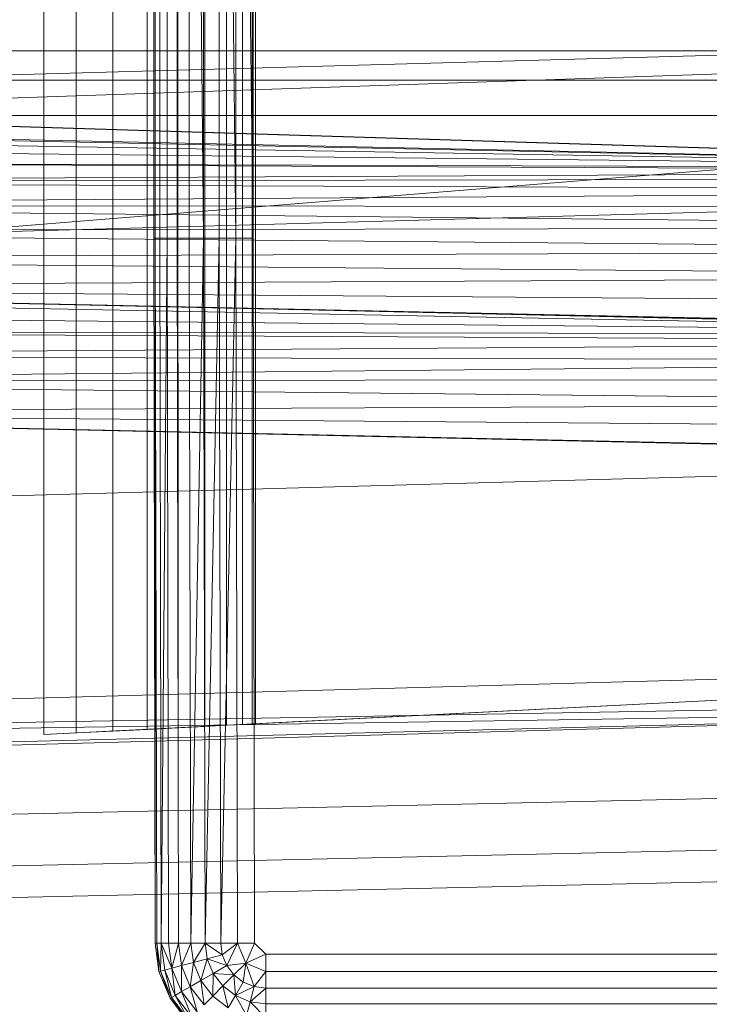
# Model space of a CAD drawing. Header units: metres. Extents: x 391.1 to 427.5, y 12.8 to 28.4.
# Tile 117 of 149: x 406.9941 to 407.0855, y 26.2593 to 26.3898. Entities that reach past the tile are written whole.
import ezdxf

# ---------------------------------------------------------------- set-up
doc = ezdxf.new("R2010")
doc.units = ezdxf.units.M
doc.layers.add('A-DETL-____-MBND', color=7, linetype='Continuous', lineweight=18)

# ---------------------------------------------------------------- blocks, each defined once
blk = doc.blocks.new('Family - Inodor PA-152140-03_TEL_P0A')
at = {"layer": 'A-DETL-____-MBND', "color": 253, "true_color": 0xaaaaaa}
for p, q in [((0.56258, 0.01465), (0.56258, 0.38826)), ((0.56258, 0.01465), (0.56258, 0.38826)), ((0.54781, 0.3624), (0.54781, 0.04228)), ((0.55211, 0.04249), (0.55211, 0.36218)), ((0.55695, 0.04274), (0.55695, 0.36194)), ((0.56149, 0.04297), (0.56149, 0.36171)), ((0.5656, 0.04318), (0.56559, 0.3615)), ((0.56914, 0.04336), (0.56914, 0.36132)), ((0.57201, 0.04351), (0.57201, 0.36117)), ((0.57413, 0.04361), (0.57413, 0.36106)), ((0.57542, 0.04368), (0.57542, 0.361)), ((0.57586, 0.0437), (0.57586, 0.36098)), ((0.56238, 0.10805), (0.56238, 0.29485)), ((0.56238, 0.29485), (0.56238, 0.10805)), ((0.56258, 0.29485), (0.56258, 0.10805)), ((0.56258, 0.29485), (0.56258, 0.10805)), ((0.56258, 0.29485), (0.56258, 0.10805)), ((0.56318, 0.29485), (0.56318, 0.10805)), ((0.56318, 0.29485), (0.56318, 0.10805)), ((0.56318, 0.29485), (0.56318, 0.10805)), ((0.56415, 0.29485), (0.56415, 0.10805)), ((0.56415, 0.29485), (0.56415, 0.10805)), ((0.56415, 0.29485), (0.56415, 0.10805)), ((0.56547, 0.29485), (0.56547, 0.10805)), ((0.56547, 0.29485), (0.56547, 0.10805)), ((0.56547, 0.29485), (0.56547, 0.10805)), ((0.5671, 0.29485), (0.5671, 0.10805)), ((0.56898, 0.10805), (0.5671, 0.29485)), ((0.5671, 0.29485), (0.5671, 0.10805)), ((0.5671, 0.29485), (0.56898, 0.10805)), ((0.5671, 0.29485), (0.5671, 0.10805)), ((0.56898, 0.29485), (0.56898, 0.10805)), ((0.56898, 0.29485), (0.56898, 0.10805)), ((0.56898, 0.29485), (0.56898, 0.10805)), ((0.57106, 0.29485), (0.57106, 0.10805)), ((0.57328, 0.10805), (0.57106, 0.29485)), ((0.57106, 0.29485), (0.57106, 0.10805)), ((0.57106, 0.29485), (0.57328, 0.10805)), ((0.57106, 0.29485), (0.57106, 0.10805)), ((0.57328, 0.29485), (0.57328, 0.10805)), ((0.57556, 0.10805), (0.57328, 0.29485)), ((0.57328, 0.29485), (0.57328, 0.10805)), ((0.57328, 0.29485), (0.57556, 0.10805)), ((0.57328, 0.29485), (0.57328, 0.10805)), ((0.57556, 0.29485), (0.57556, 0.10805)), ((0.57556, 0.29485), (0.57556, 0.10805)), ((0.57556, 0.29485), (0.57556, 0.10805)), ((0.7262, 0.13475), (0.21652, 0.12067)), ((0.2042, 0.1334), (0.7256, 0.11726)), ((0.7262, 0.11723), (0.2042, 0.1334)), ((0.2042, 0.1334), (0.7256, 0.11726)), ((0.21593, 0.13288), (0.7256, 0.11726)), ((0.21593, 0.13288), (0.7256, 0.11726)), ((0.72561, 0.13288), (0.44571, 0.13288)), ((0.72561, 0.13288), (0.44571, 0.13288)), ((0.72561, 0.13288), (0.44571, 0.13288)), ((0.72561, 0.13288), (0.44571, 0.12326)), ((0.72561, 0.13288), (0.44571, 0.13288)), ((0.72561, 0.13288), (0.44571, 0.12326)), ((0.72561, 0.12899), (0.44571, 0.12899)), ((0.72561, 0.12899), (0.44571, 0.12899)), ((0.72561, 0.12431), (0.44571, 0.12431)), ((0.72561, 0.12431), (0.44571, 0.12431)), ((0.72561, 0.12431), (0.44572, 0.10165)), ((0.72561, 0.12431), (0.44572, 0.10165)), ((0.7256, 0.11726), (0.44571, 0.12326)), ((0.44571, 0.12326), (0.7256, 0.11726)), ((0.7256, 0.11726), (0.44571, 0.12326)), ((0.44571, 0.12326), (0.7256, 0.11726)), ((0.7256, 0.11726), (0.44571, 0.12295)), ((0.44571, 0.12295), (0.7256, 0.11726)), ((0.7256, 0.11726), (0.44571, 0.12197)), ((0.44571, 0.12197), (0.7256, 0.11726)), ((0.7256, 0.11726), (0.44571, 0.12037)), ((0.44571, 0.12037), (0.7256, 0.11726)), ((0.7256, 0.11726), (0.44571, 0.11819)), ((0.44571, 0.11819), (0.7256, 0.11726)), ((0.44571, 0.11819), (0.7256, 0.11694)), ((0.44571, 0.11819), (0.7256, 0.11694)), ((0.7256, 0.11694), (0.44571, 0.11552)), ((0.7256, 0.11694), (0.44571, 0.11552)), ((0.7256, 0.11596), (0.44571, 0.11552)), ((0.7256, 0.11596), (0.44571, 0.11552)), ((0.7256, 0.11436), (0.44571, 0.11552)), ((0.44571, 0.11552), (0.7256, 0.11436)), ((0.7262, 0.11399), (0.21652, 0.09991)), ((0.7256, 0.11436), (0.44571, 0.11242)), ((0.7256, 0.11436), (0.44571, 0.11242)), ((0.7256, 0.11219), (0.44571, 0.11242)), ((0.44571, 0.11242), (0.7256, 0.11219)), ((0.44571, 0.11242), (0.7256, 0.10951)), ((0.44571, 0.11242), (0.7256, 0.10951)), ((0.7256, 0.10951), (0.44571, 0.10898)), ((0.7256, 0.10951), (0.44571, 0.10898)), ((0.7256, 0.10641), (0.44571, 0.10898)), ((0.44571, 0.10898), (0.7256, 0.10641)), ((0.56258, 0.10805), (0.56238, 0.10805)), ((0.56258, 0.01465), (0.56238, 0.10805)), ((0.56258, 0.10805), (0.56238, 0.10805)), ((0.56258, 0.10805), (0.56238, 0.10805)), ((0.56258, 0.01465), (0.56238, 0.10805)), ((0.56318, 0.10805), (0.56258, 0.10805)), ((0.56278, 0.01465), (0.56258, 0.10805)), ((0.56318, 0.10805), (0.56258, 0.10805)), ((0.56318, 0.10805), (0.56258, 0.10805)), ((0.56278, 0.01465), (0.56258, 0.10805)), ((0.56258, 0.10805), (0.56258, 0.01465)), ((0.56258, 0.10805), (0.56278, 0.01465)), ((0.56258, 0.10805), (0.56258, 0.01465)), ((0.56415, 0.10805), (0.56318, 0.10805)), ((0.56338, 0.01465), (0.56318, 0.10805)), ((0.56415, 0.10805), (0.56318, 0.10805)), ((0.56415, 0.10805), (0.56318, 0.10805)), ((0.56338, 0.01465), (0.56318, 0.10805)), ((0.56318, 0.10805), (0.56338, 0.01465)), ((0.56415, 0.10805), (0.56338, 0.01465)), ((0.56415, 0.10805), (0.56338, 0.01465)), ((0.56547, 0.10805), (0.56415, 0.10805)), ((0.56435, 0.01465), (0.56415, 0.10805)), ((0.56547, 0.10805), (0.56415, 0.10805)), ((0.56547, 0.10805), (0.56415, 0.10805)), ((0.56435, 0.01465), (0.56415, 0.10805)), ((0.56415, 0.10805), (0.56435, 0.01465)), ((0.56567, 0.01465), (0.56547, 0.10805)), ((0.5671, 0.10805), (0.56547, 0.10805)), ((0.5671, 0.10805), (0.56547, 0.10805)), ((0.56567, 0.01465), (0.56547, 0.10805)), ((0.56547, 0.10805), (0.56567, 0.01465)), ((0.5673, 0.01465), (0.5671, 0.10805)), ((0.56898, 0.10805), (0.5671, 0.10805)), ((0.56898, 0.10805), (0.5671, 0.10805)), ((0.5673, 0.01465), (0.5671, 0.10805)), ((0.5671, 0.10805), (0.5673, 0.01465)), ((0.56898, 0.10805), (0.5673, 0.01465)), ((0.56898, 0.10805), (0.5673, 0.01465)), ((0.56918, 0.01465), (0.56898, 0.10805)), ((0.57106, 0.10805), (0.56898, 0.10805)), ((0.57106, 0.10805), (0.56898, 0.10805)), ((0.56918, 0.01465), (0.56898, 0.10805)), ((0.56898, 0.10805), (0.56918, 0.01465)), ((0.57106, 0.10805), (0.56918, 0.01465)), ((0.57106, 0.10805), (0.56918, 0.01465)), ((0.57126, 0.01465), (0.57106, 0.10805)), ((0.57328, 0.10805), (0.57106, 0.10805)), ((0.57328, 0.10805), (0.57106, 0.10805)), ((0.57126, 0.01465), (0.57106, 0.10805)), ((0.57106, 0.10805), (0.57126, 0.01465)), ((0.57328, 0.10805), (0.57126, 0.01465)), ((0.57328, 0.10805), (0.57126, 0.01465)), ((0.57348, 0.01465), (0.57328, 0.10805)), ((0.57556, 0.10805), (0.57328, 0.10805)), ((0.57556, 0.10805), (0.57328, 0.10805)), ((0.57348, 0.01465), (0.57328, 0.10805)), ((0.57328, 0.10805), (0.57348, 0.01465)), ((0.57556, 0.10805), (0.57576, 0.01465)), ((0.57556, 0.10805), (0.57576, 0.01465)), ((0.57556, 0.10805), (0.57576, 0.01465)), ((0.7256, 0.10641), (0.44571, 0.10533)), ((0.7256, 0.10641), (0.44571, 0.10533)), ((0.7256, 0.10298), (0.44571, 0.10533)), ((0.44571, 0.10533), (0.7256, 0.10298)), ((0.7256, 0.10298), (0.44571, 0.10156)), ((0.7256, 0.10298), (0.44571, 0.10156)), ((0.72555, 0.09531), (0.44566, 0.10065)), ((0.44566, 0.10065), (0.72555, 0.09531)), ((0.7256, 0.09932), (0.44571, 0.10156)), ((0.44571, 0.10156), (0.7256, 0.09932)), ((0.44571, 0.10156), (0.7256, 0.09555)), ((0.7262, 0.09542), (0.44571, 0.10156)), ((0.44571, 0.10156), (0.7256, 0.09555)), ((0.72555, 0.09531), (0.44572, 0.10165)), ((0.44572, 0.10165), (0.72555, 0.09531)), ((0.72555, 0.09531), (0.44566, 0.0982)), ((0.44566, 0.0982), (0.72555, 0.09531)), ((0.72555, 0.09531), (0.44566, 0.09576)), ((0.44566, 0.09576), (0.72555, 0.09531)), ((0.44566, 0.09576), (0.72555, 0.09431)), ((0.44566, 0.09576), (0.72555, 0.09431)), ((0.72555, 0.09431), (0.44566, 0.09248)), ((0.72555, 0.09431), (0.44566, 0.09248)), ((0.72555, 0.09185), (0.44566, 0.09248)), ((0.44566, 0.09248), (0.72555, 0.09185)), ((0.72555, 0.09185), (0.44566, 0.08906)), ((0.72555, 0.09185), (0.44566, 0.08906)), ((0.72555, 0.08942), (0.44566, 0.08906)), ((0.72555, 0.08942), (0.44566, 0.08906)), ((0.72555, 0.08614), (0.44566, 0.08906)), ((0.44566, 0.08906), (0.72555, 0.08614)), ((0.72555, 0.08614), (0.44566, 0.08497)), ((0.72555, 0.08614), (0.44566, 0.08497)), ((0.72555, 0.08272), (0.44566, 0.08497)), ((0.44566, 0.08497), (0.72555, 0.08272)), ((0.44566, 0.08497), (0.72555, 0.07896)), ((0.7262, 0.07882), (0.44566, 0.08497)), ((0.44566, 0.08497), (0.72555, 0.07896)), ((0.7262, 0.07896), (0.21652, 0.06488)), ((0.7262, 0.05207), (0.21652, 0.03799)), ((0.71226, 0.05064), (0.54781, 0.04228)), ((0.57586, 0.0437), (0.71226, 0.05064)), ((0.7262, 0.04712), (0.21652, 0.03799)), ((0.7262, 0.04594), (0.21652, 0.03799)), ((0.7262, 0.04594), (0.21652, 0.03305)), ((0.7262, 0.04594), (0.21652, 0.03186)), ((0.56149, 0.04297), (0.5656, 0.04318)), ((0.5656, 0.04318), (0.56914, 0.04336)), ((0.56914, 0.04336), (0.57201, 0.04351)), ((0.57201, 0.04351), (0.57413, 0.04361)), ((0.57413, 0.04361), (0.57542, 0.04368)), ((0.57542, 0.04368), (0.57586, 0.0437)), ((0.54781, 0.04228), (0.55211, 0.04249)), ((0.55211, 0.04249), (0.55695, 0.04274)), ((0.55695, 0.04274), (0.56149, 0.04297)), ((0.40749, 0.0287), (0.72691, 0.03582)), ((0.40749, 0.0287), (0.72691, 0.03582)), ((0.40776, 0.02187), (0.72725, 0.02899)), ((0.40776, 0.02187), (0.72725, 0.02899)), ((0.40793, 0.01764), (0.72747, 0.02477)), ((0.40793, 0.01764), (0.72747, 0.02477)), ((0.56278, 0.01465), (0.56258, 0.01465)), ((0.56308, 0.01086), (0.56258, 0.01465)), ((0.56308, 0.01086), (0.56258, 0.01465)), ((0.56308, 0.01086), (0.56258, 0.01465)), ((0.56278, 0.01465), (0.56258, 0.01465)), ((0.56278, 0.01465), (0.56258, 0.01465)), ((0.56308, 0.01086), (0.56258, 0.01465)), ((0.56338, 0.01465), (0.56278, 0.01465)), ((0.56328, 0.01091), (0.56278, 0.01465)), ((0.56278, 0.01465), (0.56338, 0.01465)), ((0.56338, 0.01465), (0.56278, 0.01465)), ((0.56328, 0.01091), (0.56278, 0.01465)), ((0.56278, 0.01465), (0.56308, 0.01086)), ((0.56278, 0.01465), (0.56328, 0.01091)), ((0.56278, 0.01465), (0.56308, 0.01086)), ((0.56338, 0.01465), (0.56328, 0.01091)), ((0.56338, 0.01465), (0.56328, 0.01091)), ((0.56435, 0.01465), (0.56338, 0.01465)), ((0.56385, 0.01106), (0.56338, 0.01465)), ((0.56435, 0.01465), (0.56338, 0.01465)), ((0.56435, 0.01465), (0.56338, 0.01465)), ((0.56479, 0.01132), (0.56338, 0.01465)), ((0.56338, 0.01465), (0.56479, 0.01132)), ((0.56338, 0.01465), (0.56385, 0.01106)), ((0.56338, 0.01465), (0.56385, 0.01106)), ((0.56567, 0.01465), (0.56435, 0.01465)), ((0.56479, 0.01132), (0.56435, 0.01465)), ((0.56435, 0.01465), (0.56567, 0.01465)), ((0.56567, 0.01465), (0.56435, 0.01465)), ((0.56479, 0.01132), (0.56435, 0.01465)), ((0.56435, 0.01465), (0.56479, 0.01132)), ((0.56567, 0.01465), (0.56479, 0.01132)), ((0.56567, 0.01465), (0.56479, 0.01132)), ((0.5673, 0.01465), (0.56567, 0.01465)), ((0.56607, 0.01166), (0.56567, 0.01465)), ((0.56567, 0.01465), (0.5673, 0.01465)), ((0.5673, 0.01465), (0.56567, 0.01465)), ((0.56607, 0.01166), (0.56567, 0.01465)), ((0.56567, 0.01465), (0.56607, 0.01166)), ((0.5673, 0.01465), (0.56607, 0.01166)), ((0.5673, 0.01465), (0.56607, 0.01166)), ((0.56918, 0.01465), (0.5673, 0.01465)), ((0.56764, 0.01208), (0.5673, 0.01465)), ((0.56918, 0.01465), (0.5673, 0.01465)), ((0.56918, 0.01465), (0.5673, 0.01465)), ((0.56764, 0.01208), (0.5673, 0.01465)), ((0.5673, 0.01465), (0.56764, 0.01208)), ((0.56918, 0.01465), (0.56764, 0.01208)), ((0.56918, 0.01465), (0.56764, 0.01208)), ((0.57126, 0.01465), (0.56918, 0.01465)), ((0.56946, 0.01257), (0.56918, 0.01465)), ((0.57126, 0.01465), (0.56918, 0.01465)), ((0.57126, 0.01465), (0.56918, 0.01465)), ((0.57147, 0.01311), (0.56918, 0.01465)), ((0.56918, 0.01465), (0.57147, 0.01311)), ((0.56918, 0.01465), (0.56946, 0.01257)), ((0.56918, 0.01465), (0.56946, 0.01257)), ((0.57348, 0.01465), (0.57126, 0.01465)), ((0.57147, 0.01311), (0.57126, 0.01465)), ((0.57348, 0.01465), (0.57126, 0.01465)), ((0.57126, 0.01465), (0.57147, 0.01311)), ((0.57126, 0.01465), (0.57348, 0.01465)), ((0.57126, 0.01465), (0.57147, 0.01311)), ((0.57348, 0.01465), (0.57147, 0.01311)), ((0.57348, 0.01465), (0.57147, 0.01311)), ((0.57348, 0.01465), (0.57147, 0.01311)), ((0.57348, 0.01465), (0.57206, 0.01167)), ((0.57348, 0.01465), (0.57206, 0.01167)), ((0.57576, 0.01465), (0.57348, 0.01465)), ((0.57458, 0.012), (0.57348, 0.01465)), ((0.57348, 0.01465), (0.57576, 0.01465)), ((0.57348, 0.01465), (0.57458, 0.012)), ((0.57576, 0.01465), (0.57458, 0.012)), ((0.57576, 0.01465), (0.57458, 0.012)), ((0.57723, 0.01318), (0.57576, 0.01465)), ((0.57576, 0.01465), (0.57723, 0.01318)), ((0.57576, 0.01465), (0.57723, 0.01318)), ((0.57147, 0.01311), (0.56946, 0.01257)), ((0.57147, 0.01311), (0.56946, 0.01257)), ((0.57147, 0.01311), (0.56946, 0.01257)), ((0.57206, 0.01167), (0.57147, 0.01311)), ((0.57206, 0.01167), (0.57147, 0.01311)), ((0.57147, 0.01311), (0.57206, 0.01167)), ((0.57723, 0.01318), (0.57458, 0.012)), ((0.57723, 0.01318), (0.57458, 0.012)), ((0.71226, 0.01318), (0.57723, 0.01318)), ((0.57723, 0.01318), (0.57723, 0.0109)), ((0.71226, 0.01318), (0.57723, 0.01318)), ((0.71226, 0.01318), (0.57723, 0.01318)), ((0.57723, 0.01318), (0.57723, 0.0109)), ((0.56764, 0.01208), (0.56607, 0.01166)), ((0.56764, 0.01208), (0.56607, 0.01166)), ((0.56764, 0.01208), (0.56607, 0.01166)), ((0.56764, 0.01208), (0.56722, 0.00887)), ((0.56764, 0.01208), (0.56722, 0.00887)), ((0.56946, 0.01257), (0.56764, 0.01208)), ((0.56946, 0.01257), (0.56764, 0.01208)), ((0.56946, 0.01257), (0.56764, 0.01208)), ((0.56863, 0.00968), (0.56764, 0.01208)), ((0.56863, 0.00968), (0.56764, 0.01208)), ((0.56764, 0.01208), (0.56863, 0.00968)), ((0.56946, 0.01257), (0.56863, 0.00968)), ((0.56946, 0.01257), (0.56863, 0.00968)), ((0.57026, 0.01062), (0.56946, 0.01257)), ((0.57206, 0.01167), (0.56946, 0.01257)), ((0.56946, 0.01257), (0.57206, 0.01167)), ((0.56946, 0.01257), (0.57026, 0.01062)), ((0.56946, 0.01257), (0.57026, 0.01062)), ((0.57458, 0.012), (0.57206, 0.01167)), ((0.57458, 0.012), (0.57206, 0.01167)), ((0.57458, 0.012), (0.57206, 0.01167)), ((0.57458, 0.012), (0.57301, 0.01043)), ((0.57458, 0.012), (0.57301, 0.01043)), ((0.57458, 0.012), (0.57301, 0.01043)), ((0.57458, 0.012), (0.57425, 0.00948)), ((0.57458, 0.012), (0.57425, 0.00948)), ((0.57458, 0.012), (0.57425, 0.00948)), ((0.57723, 0.0109), (0.57458, 0.012)), ((0.57458, 0.012), (0.57723, 0.0109)), ((0.57458, 0.012), (0.57569, 0.00888)), ((0.57458, 0.012), (0.57569, 0.00888)), ((0.56328, 0.01091), (0.56308, 0.01086)), ((0.56328, 0.01091), (0.56308, 0.01086)), ((0.56328, 0.01091), (0.56308, 0.01086)), ((0.56455, 0.00733), (0.56308, 0.01086)), ((0.56455, 0.00733), (0.56308, 0.01086)), ((0.56455, 0.00733), (0.56308, 0.01086)), ((0.56455, 0.00733), (0.56308, 0.01086)), ((0.56385, 0.01106), (0.56328, 0.01091)), ((0.56385, 0.01106), (0.56328, 0.01091)), ((0.56385, 0.01106), (0.56328, 0.01091)), ((0.56472, 0.00743), (0.56328, 0.01091)), ((0.56472, 0.00743), (0.56328, 0.01091)), ((0.56328, 0.01091), (0.56455, 0.00733)), ((0.56328, 0.01091), (0.56472, 0.00743)), ((0.56328, 0.01091), (0.56455, 0.00733)), ((0.56479, 0.01132), (0.56385, 0.01106)), ((0.56479, 0.01132), (0.56385, 0.01106)), ((0.56479, 0.01132), (0.56385, 0.01106)), ((0.56524, 0.00772), (0.56385, 0.01106)), ((0.56524, 0.00772), (0.56385, 0.01106)), ((0.56385, 0.01106), (0.56472, 0.00743)), ((0.56385, 0.01106), (0.56524, 0.00772)), ((0.56385, 0.01106), (0.56472, 0.00743)), ((0.56607, 0.01166), (0.56479, 0.01132)), ((0.56607, 0.01166), (0.56479, 0.01132)), ((0.56607, 0.01166), (0.56479, 0.01132)), ((0.56608, 0.00821), (0.56479, 0.01132)), ((0.56608, 0.00821), (0.56479, 0.01132)), ((0.56479, 0.01132), (0.56524, 0.00772)), ((0.56479, 0.01132), (0.56608, 0.00821)), ((0.56479, 0.01132), (0.56524, 0.00772)), ((0.56722, 0.00887), (0.56607, 0.01166)), ((0.56722, 0.00887), (0.56607, 0.01166)), ((0.56607, 0.01166), (0.56608, 0.00821)), ((0.56607, 0.01166), (0.56722, 0.00887)), ((0.56607, 0.01166), (0.56608, 0.00821)), ((0.57026, 0.01062), (0.56863, 0.00968)), ((0.57026, 0.01062), (0.56863, 0.00968)), ((0.57026, 0.01062), (0.56863, 0.00968)), ((0.57026, 0.01062), (0.57021, 0.00763)), ((0.57026, 0.01062), (0.57021, 0.00763)), ((0.57206, 0.01167), (0.57026, 0.01062)), ((0.57206, 0.01167), (0.57026, 0.01062)), ((0.57206, 0.01167), (0.57026, 0.01062)), ((0.57154, 0.00896), (0.57026, 0.01062)), ((0.57301, 0.01043), (0.57026, 0.01062)), ((0.57026, 0.01062), (0.57301, 0.01043)), ((0.57026, 0.01062), (0.57154, 0.00896)), ((0.57026, 0.01062), (0.57154, 0.00896)), ((0.57301, 0.01043), (0.57206, 0.01167)), ((0.57301, 0.01043), (0.57206, 0.01167)), ((0.57206, 0.01167), (0.57301, 0.01043)), ((0.57723, 0.0109), (0.57569, 0.00888)), ((0.57723, 0.0109), (0.57569, 0.00888)), ((0.57723, 0.0109), (0.57569, 0.00888)), ((0.71226, 0.0109), (0.57723, 0.0109)), ((0.57723, 0.0109), (0.57723, 0.00868)), ((0.71226, 0.0109), (0.57723, 0.0109)), ((0.57723, 0.0109), (0.57723, 0.00868)), ((0.71226, 0.0109), (0.57723, 0.0109)), ((0.57723, 0.0109), (0.57723, 0.00868)), ((0.56863, 0.00968), (0.56722, 0.00887)), ((0.56863, 0.00968), (0.56722, 0.00887)), ((0.56863, 0.00968), (0.56722, 0.00887)), ((0.57021, 0.00763), (0.56863, 0.00968)), ((0.57021, 0.00763), (0.56863, 0.00968)), ((0.56863, 0.00968), (0.56906, 0.00648)), ((0.56863, 0.00968), (0.57021, 0.00763)), ((0.56863, 0.00968), (0.56906, 0.00648)), ((0.57301, 0.01043), (0.57154, 0.00896)), ((0.57301, 0.01043), (0.57154, 0.00896)), ((0.57301, 0.01043), (0.57154, 0.00896)), ((0.57425, 0.00948), (0.57301, 0.01043)), ((0.57425, 0.00948), (0.57301, 0.01043)), ((0.57301, 0.01043), (0.57425, 0.00948)), ((0.57301, 0.01043), (0.57321, 0.00768)), ((0.57301, 0.01043), (0.57321, 0.00768)), ((0.57425, 0.00948), (0.57321, 0.00768)), ((0.57425, 0.00948), (0.57321, 0.00768)), ((0.57425, 0.00948), (0.57321, 0.00768)), ((0.57569, 0.00888), (0.57425, 0.00948)), ((0.57569, 0.00888), (0.57425, 0.00948)), ((0.57425, 0.00948), (0.57569, 0.00888)), ((0.56608, 0.00821), (0.56524, 0.00772)), ((0.56608, 0.00821), (0.56524, 0.00772)), ((0.56608, 0.00821), (0.56524, 0.00772)), ((0.56722, 0.00887), (0.56608, 0.00821)), ((0.56722, 0.00887), (0.56608, 0.00821)), ((0.56722, 0.00887), (0.56608, 0.00821)), ((0.56812, 0.00554), (0.56608, 0.00821)), ((0.56812, 0.00554), (0.56608, 0.00821)), ((0.56608, 0.00821), (0.56744, 0.00485)), ((0.56608, 0.00821), (0.56812, 0.00554)), ((0.56608, 0.00821), (0.56744, 0.00485)), ((0.56906, 0.00648), (0.56722, 0.00887)), ((0.56906, 0.00648), (0.56722, 0.00887)), ((0.56722, 0.00887), (0.56812, 0.00554)), ((0.56722, 0.00887), (0.56906, 0.00648)), ((0.56722, 0.00887), (0.56812, 0.00554)), ((0.57154, 0.00896), (0.57021, 0.00763)), ((0.57154, 0.00896), (0.57021, 0.00763)), ((0.57154, 0.00896), (0.57021, 0.00763)), ((0.57321, 0.00768), (0.57154, 0.00896)), ((0.57321, 0.00768), (0.57154, 0.00896)), ((0.57154, 0.00896), (0.57321, 0.00768)), ((0.57154, 0.00896), (0.57227, 0.00605)), ((0.57154, 0.00896), (0.57227, 0.00605)), ((0.57569, 0.00888), (0.57321, 0.00768)), ((0.57569, 0.00888), (0.57321, 0.00768)), ((0.57515, 0.00687), (0.57569, 0.00888)), ((0.57569, 0.00888), (0.57515, 0.00687)), ((0.57569, 0.00888), (0.57515, 0.00687)), ((0.57723, 0.00868), (0.57515, 0.00687)), ((0.57723, 0.00868), (0.57515, 0.00687)), ((0.57723, 0.00868), (0.57569, 0.00888)), ((0.57723, 0.00868), (0.57569, 0.00888)), ((0.57569, 0.00888), (0.57723, 0.00868)), ((0.71226, 0.00868), (0.57723, 0.00868)), ((0.57723, 0.00868), (0.57723, 0.0066)), ((0.71226, 0.00868), (0.57723, 0.00868)), ((0.71226, 0.00868), (0.57723, 0.00868)), ((0.57723, 0.00868), (0.57723, 0.0066)), ((0.57723, 0.00868), (0.57723, 0.0066)), ((0.56472, 0.00743), (0.56455, 0.00733)), ((0.56472, 0.00743), (0.56455, 0.00733)), ((0.56472, 0.00743), (0.56455, 0.00733)), ((0.56687, 0.00429), (0.56455, 0.00733)), ((0.56687, 0.00429), (0.56455, 0.00733)), ((0.56687, 0.00429), (0.56455, 0.00733)), ((0.56687, 0.00429), (0.56455, 0.00733)), ((0.56524, 0.00772), (0.56472, 0.00743)), ((0.56524, 0.00772), (0.56472, 0.00743)), ((0.56524, 0.00772), (0.56472, 0.00743)), ((0.56702, 0.00443), (0.56472, 0.00743)), ((0.56702, 0.00443), (0.56472, 0.00743)), ((0.56472, 0.00743), (0.56687, 0.00429)), ((0.56472, 0.00743), (0.56702, 0.00443)), ((0.56472, 0.00743), (0.56687, 0.00429)), ((0.56744, 0.00485), (0.56524, 0.00772)), ((0.56744, 0.00485), (0.56524, 0.00772)), ((0.56524, 0.00772), (0.56702, 0.00443)), ((0.56524, 0.00772), (0.56744, 0.00485)), ((0.56524, 0.00772), (0.56702, 0.00443)), ((0.57021, 0.00763), (0.56906, 0.00648)), ((0.57021, 0.00763), (0.56906, 0.00648)), ((0.57021, 0.00763), (0.56906, 0.00648)), ((0.57227, 0.00605), (0.57021, 0.00763)), ((0.57227, 0.00605), (0.57021, 0.00763)), ((0.57021, 0.00763), (0.57227, 0.00605)), ((0.57321, 0.00768), (0.57227, 0.00605)), ((0.57321, 0.00768), (0.57227, 0.00605)), ((0.57321, 0.00768), (0.57227, 0.00605)), ((0.57515, 0.00687), (0.57321, 0.00768)), ((0.57515, 0.00687), (0.57321, 0.00768)), ((0.57321, 0.00768), (0.57515, 0.00687)), ((0.57321, 0.00768), (0.57466, 0.00505)), ((0.57321, 0.00768), (0.57466, 0.00505)), ((0.57515, 0.00687), (0.57466, 0.00505)), ((0.57515, 0.00687), (0.57466, 0.00505)), ((0.57515, 0.00687), (0.57466, 0.00505)), ((0.57723, 0.0066), (0.57515, 0.00687)), ((0.57723, 0.0066), (0.57515, 0.00687)), ((0.57515, 0.00687), (0.57723, 0.0066)), ((0.57515, 0.00687), (0.57723, 0.00472)), ((0.57515, 0.00687), (0.57723, 0.00472)), ((0.71226, 0.0066), (0.57723, 0.0066)), ((0.57723, 0.0066), (0.57723, 0.00472)), ((0.71226, 0.0066), (0.57723, 0.0066)), ((0.57723, 0.0066), (0.57723, 0.00472)), ((0.71226, 0.0066), (0.57723, 0.0066)), ((0.57723, 0.0066), (0.57723, 0.00472))]:
    blk.add_line(p, q, dxfattribs=at)
blk = doc.blocks.new('LONDR55-XX_ZZ-ARQ-CAA-M3D-Londres55_ifc-1-03_TEL_P0A')
at = {"layer": 'A-DETL-____-MBND', "color": 253, "lineweight": 18, "true_color": 0xaaaaaa}
blk.add_blockref('Family - Inodor PA-152140-03_TEL_P0A', (406.44946, 26.25274), dxfattribs=at)

msp = doc.modelspace()

# ---------------------------------------------------------------- block references
at = {"lineweight": 5}
msp.add_blockref('LONDR55-XX_ZZ-ARQ-CAA-M3D-Londres55_ifc-1-03_TEL_P0A', (0, 0), dxfattribs=at)

doc.saveas('drawing.dxf')
